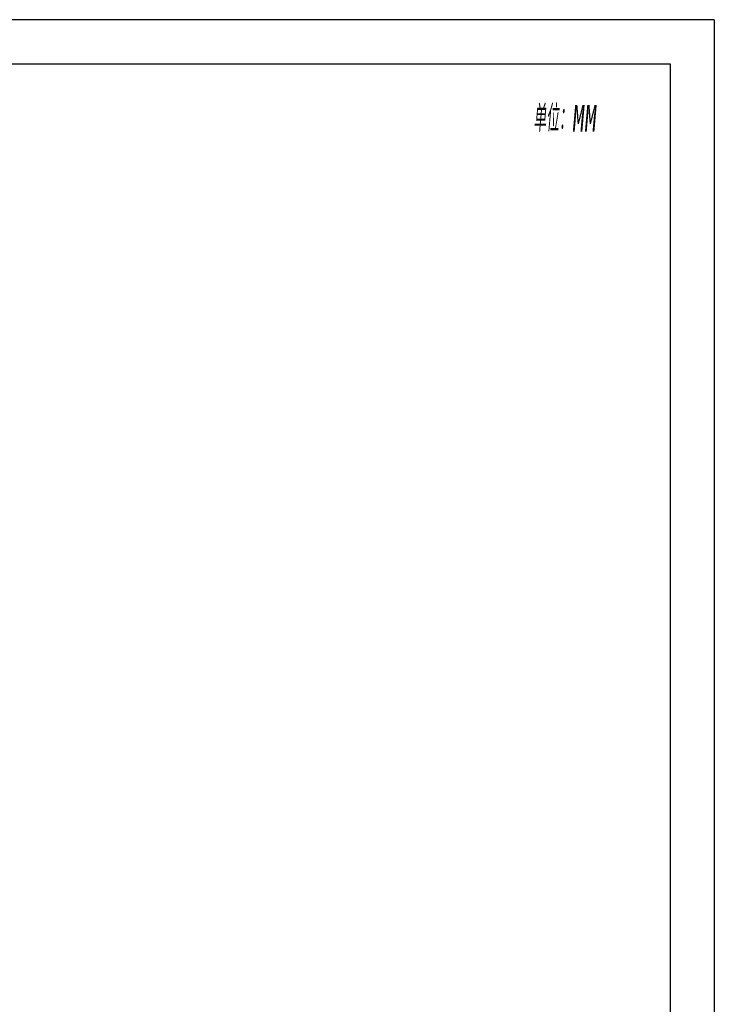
# Model space of a CAD drawing. Header units: millimetres. Extents: x 14462 to 14904, y 138 to 762.
# Tile 30 of 30: x 14780 to 14904, y 587 to 762. Entities that reach past the tile are written whole.
import ezdxf

# ---------------------------------------------------------------- set-up
doc = ezdxf.new("R2010")
doc.units = ezdxf.units.MM
doc.header["$LTSCALE"] = 0.3
doc.layers.add('外框', color=7, linetype='Continuous', lineweight=30)
doc.layers.add('文字', color=3, linetype='Continuous', lineweight=13)
doc.styles.get("Standard").update_dxf_attribs({"font": 'txt.shx', "width": 0.67, "oblique": 5, "bigfont": 'gbcbig.shx'})

# ---------------------------------------------------------------- blocks, each defined once
blk = doc.blocks.new('Y')
at = {"lineweight": 30}
for points in [[(-3857.44, 2213.99), (-4154.44, 2213.99), (-4154.44, 2003.97)], [(-4136.76, 2009.27), (-4136.76, 2208.69), (-3862.74, 2208.69)]]:
    blk.add_lwpolyline(points, dxfattribs=at)
blk = doc.blocks.new('W')
at = {"lineweight": 30}
for p, q in [((-3857.44, 2213.99), (-3857.44, 2003.97)), ((-3857.44, 2213.99), (-3857.44, 2003.97)), ((-3862.74, 2208.69), (-3862.74, 2009.27))]:
    blk.add_line(p, q, dxfattribs=at)
blk.add_blockref('Y', (0, 0))

msp = doc.modelspace()

# ---------------------------------------------------------------- block references
at = {"layer": '外框', "lineweight": 25, "xscale": 1.487159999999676, "yscale": 1.487160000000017, "zscale": 1.48716}
msp.add_blockref('W', (20640.217, -2530.237), dxfattribs=at)

# ---------------------------------------------------------------- texts
at = {"layer": '文字', "ltscale": 0.3, "insert": (14871.348, 747.121), "char_height": 4.71429, "attachment_point": 1}
msp.add_mtext('单位：{\\fFANGSONG_GB2312|b1|i0|c1|p0;MM}', dxfattribs=at)

doc.saveas('drawing.dxf')
